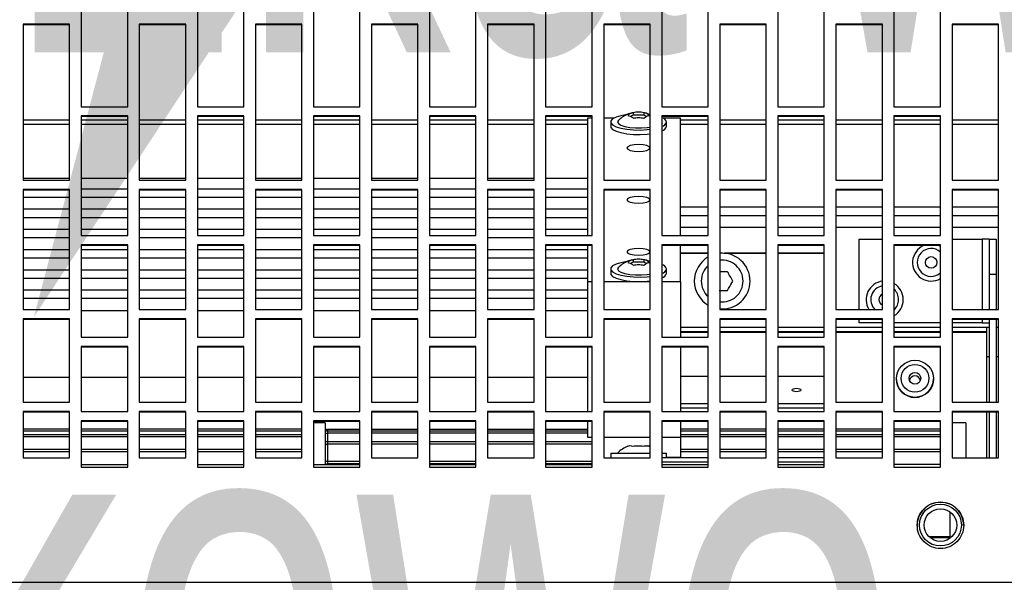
# Model space of a CAD drawing. Header units: millimetres. Extents: x -37728 to 44100, y 631619 to 691915.
# Tile 234 of 256: x 23011 to 23223, y 656957 to 657078. Entities that reach past the tile are written whole.
import ezdxf
from ezdxf import colors
from ezdxf.entities.mleader import LeaderData, LeaderLine
from ezdxf.math import Vec2, Vec3

# ---------------------------------------------------------------- set-up
doc = ezdxf.new("R2010")
doc.units = ezdxf.units.MM
for name, color, linetype in [('_XREF', 7, 'Continuous'), ('Sonniger opisy', 255, 'Continuous'), ('Średnice', 7, 'Continuous')]:
    doc.layers.add(name, color=color, linetype=linetype)
doc.layers.add('I-FURN-IDEN', color=252, linetype='Continuous', lineweight=5)
doc.styles.add('Arial Narrow_1', font='ARIALN.TTF', dxfattribs={"width": 0.8, "height": 10})
doc.styles.add('TABELKA', font='tahoma.ttf', dxfattribs={"width": 0.8})

# ---------------------------------------------------------------- blocks, each defined once
blk = doc.blocks.new('G200E poziom')
at = {"color": 7, "linetype": 'Continuous'}
for p, q in [((24033.737, 12703.151), (23833.537, 12703.151)), ((23933.437, 12701.634), (23933.437, 12702.208)), ((23933.437, 12702.192), (23933.858, 12702.192)), ((23933.867, 12702.185), (23933.437, 12702.185)), ((23934.637, 12700.676), (23933.637, 12700.676)), ((23933.637, 12700.676), (23933.637, 12699.676)), ((23933.637, 12700.621), (23934.637, 12700.621)), ((23934.637, 12699.676), (23934.637, 12700.676)), ((23937.137, 12700.676), (23936.137, 12700.676)), ((23936.137, 12700.676), (23936.137, 12699.676)), ((23937.137, 12700.621), (23936.137, 12700.621)), ((23936.137, 12700.571), (23937.137, 12700.571)), ((23937.137, 12699.676), (23937.137, 12700.676)), ((23939.637, 12700.676), (23938.637, 12700.676)), ((23938.637, 12700.676), (23938.637, 12699.676)), ((23939.637, 12700.621), (23938.637, 12700.621)), ((23938.637, 12700.571), (23939.637, 12700.571)), ((23939.637, 12699.676), (23939.637, 12700.676)), ((23942.137, 12700.676), (23941.137, 12700.676)), ((23941.137, 12700.676), (23941.137, 12699.676)), ((23942.137, 12700.621), (23941.137, 12700.621)), ((23941.137, 12700.553), (23942.137, 12700.553)), ((23942.137, 12699.676), (23942.137, 12700.676)), ((23944.637, 12700.676), (23943.637, 12700.676)), ((23943.637, 12700.676), (23943.637, 12699.676)), ((23944.637, 12700.621), (23943.637, 12700.621)), ((23943.637, 12700.553), (23944.637, 12700.553)), ((23944.637, 12699.676), (23944.637, 12700.676)), ((23947.137, 12700.676), (23946.137, 12700.676)), ((23946.137, 12700.676), (23946.137, 12699.676)), ((23947.137, 12700.621), (23946.137, 12700.621)), ((23946.137, 12700.553), (23946.837, 12700.553)), ((23946.837, 12700.553), (23946.837, 12700.603)), ((23946.887, 12699.721), (23946.887, 12700.621)), ((23947.137, 12699.676), (23947.137, 12700.676)), ((23949.637, 12700.676), (23948.637, 12700.676)), ((23948.637, 12700.676), (23948.637, 12699.676)), ((23949.637, 12700.621), (23948.637, 12700.621)), ((23949.637, 12699.676), (23949.637, 12700.676)), ((23952.137, 12700.676), (23951.137, 12700.676)), ((23951.137, 12700.676), (23951.137, 12699.676)), ((23952.137, 12700.621), (23951.137, 12700.621)), ((23952.137, 12699.676), (23952.137, 12700.676)), ((23932.387, 12700.476), (23932.387, 12699.476)), ((23933.387, 12700.476), (23932.387, 12700.476)), ((23932.437, 12699.49), (23932.437, 12700.476)), ((23932.587, 12699.49), (23932.587, 12700.476)), ((23932.637, 12700.476), (23932.637, 12699.49)), ((23933.087, 12699.721), (23933.087, 12700.476)), ((23933.387, 12699.476), (23933.387, 12700.476)), ((23933.637, 12700.295), (23934.637, 12700.295)), ((23934.887, 12700.476), (23934.887, 12699.476)), ((23935.887, 12700.476), (23934.887, 12700.476)), ((23934.887, 12700.295), (23935.887, 12700.295)), ((23935.887, 12699.476), (23935.887, 12700.476)), ((23936.137, 12700.471), (23937.137, 12700.471)), ((23936.137, 12700.295), (23937.137, 12700.295)), ((23937.387, 12700.476), (23937.387, 12699.476)), ((23938.387, 12700.476), (23937.387, 12700.476)), ((23937.387, 12700.295), (23938.387, 12700.295)), ((23938.387, 12699.476), (23938.387, 12700.476)), ((23938.637, 12700.471), (23939.637, 12700.471)), ((23938.637, 12700.295), (23939.237, 12700.295)), ((23939.237, 12700.465), (23939.237, 12700.471)), ((23939.237, 12700.03), (23939.237, 12700.465)), ((23939.537, 12700.471), (23939.537, 12700.371)), ((23939.637, 12700.371), (23939.537, 12700.371)), ((23939.887, 12700.476), (23939.887, 12699.476)), ((23940.887, 12700.476), (23939.887, 12700.476)), ((23939.908, 12700.371), (23939.887, 12700.371)), ((23940.737, 12700.371), (23939.908, 12700.371)), ((23940.737, 12700.371), (23940.737, 12700.471)), ((23940.887, 12699.476), (23940.887, 12700.476)), ((23942.387, 12700.476), (23942.387, 12699.476)), ((23943.387, 12700.476), (23942.387, 12700.476)), ((23943.387, 12699.476), (23943.387, 12700.476)), ((23944.887, 12700.476), (23944.887, 12699.476)), ((23945.887, 12700.476), (23944.887, 12700.476)), ((23945.887, 12699.476), (23945.887, 12700.476)), ((23947.387, 12700.476), (23947.387, 12699.476)), ((23948.387, 12700.476), (23947.387, 12700.476)), ((23947.387, 12700.295), (23948.387, 12700.295)), ((23948.387, 12699.476), (23948.387, 12700.476)), ((23948.637, 12700.295), (23949.637, 12700.295)), ((23949.887, 12700.476), (23949.887, 12699.476)), ((23950.887, 12700.476), (23949.887, 12700.476)), ((23949.887, 12700.295), (23950.887, 12700.295)), ((23950.887, 12699.476), (23950.887, 12700.476)), ((23951.137, 12700.295), (23952.137, 12700.295)), ((23952.387, 12700.476), (23952.387, 12699.476)), ((23953.387, 12700.476), (23952.387, 12700.476)), ((23952.387, 12700.295), (23953.387, 12700.295)), ((23953.387, 12699.476), (23953.387, 12700.476)), ((23939.908, 12700.224), (23939.934, 12700.216)), ((23941.137, 12700.129), (23942.137, 12700.129)), ((23942.387, 12700.129), (23943.387, 12700.129)), ((23943.637, 12700.129), (23944.637, 12700.129)), ((23944.887, 12700.129), (23945.887, 12700.129)), ((23946.137, 12700.129), (23946.837, 12700.129)), ((23933.637, 12699.977), (23934.637, 12699.977)), ((23934.887, 12699.977), (23935.887, 12699.977)), ((23936.137, 12699.977), (23937.137, 12699.977)), ((23937.387, 12699.977), (23938.387, 12699.977)), ((23938.637, 12699.977), (23939.237, 12699.977)), ((23939.237, 12699.69), (23939.237, 12700.03)), ((23939.637, 12700.03), (23939.237, 12700.03)), ((23940.887, 12700.03), (23939.887, 12700.03)), ((23941.237, 12700.03), (23941.137, 12700.03)), ((23941.237, 12699.69), (23941.237, 12700.03)), ((23941.237, 12699.899), (23942.137, 12699.899)), ((23941.237, 12699.868), (23942.137, 12699.868)), ((23942.387, 12699.899), (23943.387, 12699.899)), ((23942.387, 12699.868), (23943.387, 12699.868)), ((23943.637, 12699.899), (23944.637, 12699.899)), ((23943.637, 12699.868), (23944.637, 12699.868)), ((23944.887, 12699.899), (23945.887, 12699.899)), ((23944.887, 12699.868), (23945.887, 12699.868)), ((23946.137, 12699.899), (23946.837, 12699.899)), ((23946.137, 12699.868), (23946.837, 12699.868)), ((23947.387, 12699.977), (23948.387, 12699.977)), ((23948.637, 12699.977), (23949.637, 12699.977)), ((23949.887, 12699.977), (23950.887, 12699.977)), ((23951.137, 12699.977), (23952.137, 12699.977)), ((23952.387, 12699.977), (23953.387, 12699.977)), ((23933.087, 12699.721), (23933.387, 12699.721)), ((23933.637, 12699.857), (23934.637, 12699.857)), ((23933.637, 12699.69), (23934.637, 12699.69)), ((23933.637, 12699.676), (23934.637, 12699.676)), ((23934.887, 12699.857), (23935.887, 12699.857)), ((23936.137, 12699.857), (23937.137, 12699.857)), ((23936.137, 12699.69), (23937.137, 12699.69)), ((23936.137, 12699.676), (23937.137, 12699.676)), ((23937.387, 12699.857), (23938.387, 12699.857)), ((23938.637, 12699.857), (23939.237, 12699.857)), ((23938.637, 12699.69), (23939.637, 12699.69)), ((23938.637, 12699.676), (23939.637, 12699.676)), ((23941.137, 12699.69), (23942.137, 12699.69)), ((23941.137, 12699.676), (23942.137, 12699.676)), ((23943.637, 12699.69), (23944.637, 12699.69)), ((23943.637, 12699.676), (23944.637, 12699.676)), ((23946.137, 12699.69), (23947.137, 12699.69)), ((23946.137, 12699.676), (23947.137, 12699.676)), ((23946.887, 12699.721), (23947.137, 12699.721)), ((23947.387, 12699.857), (23948.387, 12699.857)), ((23948.637, 12699.857), (23949.637, 12699.857)), ((23948.637, 12699.69), (23949.637, 12699.69)), ((23948.637, 12699.676), (23949.637, 12699.676)), ((23949.887, 12699.857), (23950.887, 12699.857)), ((23951.137, 12699.857), (23952.137, 12699.857)), ((23951.137, 12699.69), (23952.137, 12699.69)), ((23951.137, 12699.676), (23952.137, 12699.676)), ((23952.387, 12699.857), (23953.387, 12699.857)), ((23932.387, 12699.49), (23933.387, 12699.49)), ((23932.387, 12699.476), (23933.387, 12699.476)), ((23934.637, 12699.476), (23933.637, 12699.476)), ((23933.637, 12699.476), (23933.637, 12698.078)), ((23934.637, 12698.078), (23934.637, 12699.476)), ((23934.887, 12699.49), (23935.887, 12699.49)), ((23934.887, 12699.476), (23935.887, 12699.476)), ((23937.137, 12699.476), (23936.137, 12699.476)), ((23936.137, 12699.476), (23936.137, 12698.078)), ((23937.137, 12698.078), (23937.137, 12699.476)), ((23937.387, 12699.49), (23938.387, 12699.49)), ((23937.387, 12699.476), (23938.387, 12699.476)), ((23939.637, 12699.476), (23938.637, 12699.476)), ((23938.637, 12699.476), (23938.637, 12698.078)), ((23939.237, 12698.093), (23939.237, 12699.476)), ((23939.637, 12698.078), (23939.637, 12699.476)), ((23939.887, 12699.49), (23940.887, 12699.49)), ((23939.887, 12699.476), (23940.887, 12699.476)), ((23942.137, 12699.476), (23941.137, 12699.476)), ((23941.137, 12699.476), (23941.137, 12698.078)), ((23941.237, 12698.093), (23941.237, 12699.476)), ((23942.137, 12698.078), (23942.137, 12699.476)), ((23942.387, 12699.49), (23943.387, 12699.49)), ((23942.387, 12699.476), (23943.387, 12699.476)), ((23944.637, 12699.476), (23943.637, 12699.476)), ((23943.637, 12699.476), (23943.637, 12698.078)), ((23944.637, 12698.078), (23944.637, 12699.476)), ((23944.887, 12699.49), (23945.887, 12699.49)), ((23944.887, 12699.476), (23945.887, 12699.476)), ((23947.137, 12699.476), (23946.137, 12699.476)), ((23946.137, 12699.476), (23946.137, 12698.078)), ((23947.137, 12698.078), (23947.137, 12699.476)), ((23947.387, 12699.49), (23948.387, 12699.49)), ((23947.387, 12699.476), (23948.387, 12699.476)), ((23949.637, 12699.476), (23948.637, 12699.476)), ((23948.637, 12699.476), (23948.637, 12698.078)), ((23949.637, 12698.078), (23949.637, 12699.476)), ((23949.887, 12699.49), (23950.887, 12699.49)), ((23949.887, 12699.476), (23950.887, 12699.476)), ((23952.137, 12699.476), (23951.137, 12699.476)), ((23951.137, 12699.476), (23951.137, 12698.078)), ((23952.137, 12698.078), (23952.137, 12699.476)), ((23952.387, 12699.49), (23953.387, 12699.49)), ((23952.387, 12699.476), (23953.387, 12699.476)), ((23932.387, 12699.276), (23932.387, 12697.481)), ((23933.387, 12699.276), (23932.387, 12699.276)), ((23932.437, 12697.495), (23932.437, 12699.276)), ((23932.587, 12697.495), (23932.587, 12699.276)), ((23932.637, 12699.276), (23932.637, 12697.779)), ((23933.387, 12697.481), (23933.387, 12699.276)), ((23934.887, 12699.276), (23934.887, 12697.481)), ((23935.887, 12699.276), (23934.887, 12699.276)), ((23935.887, 12697.481), (23935.887, 12699.276)), ((23937.137, 12699.401), (23936.137, 12699.401)), ((23937.137, 12699.305), (23936.137, 12699.305)), ((23937.387, 12699.276), (23937.387, 12697.481)), ((23938.387, 12699.276), (23937.387, 12699.276)), ((23938.387, 12697.481), (23938.387, 12699.276)), ((23939.237, 12699.401), (23938.637, 12699.401)), ((23939.237, 12699.305), (23938.637, 12699.305)), ((23939.887, 12699.276), (23939.887, 12697.481)), ((23940.887, 12699.276), (23939.887, 12699.276)), ((23940.887, 12697.481), (23940.887, 12699.276)), ((23942.387, 12699.276), (23942.387, 12697.481)), ((23943.387, 12699.276), (23942.387, 12699.276)), ((23943.387, 12697.481), (23943.387, 12699.276)), ((23944.887, 12699.276), (23944.887, 12697.481)), ((23945.887, 12699.276), (23944.887, 12699.276)), ((23945.887, 12697.481), (23945.887, 12699.276)), ((23947.387, 12699.276), (23947.387, 12697.481)), ((23948.387, 12699.276), (23947.387, 12699.276)), ((23948.387, 12697.481), (23948.387, 12699.276)), ((23949.887, 12699.276), (23949.887, 12697.481)), ((23950.887, 12699.276), (23949.887, 12699.276)), ((23950.887, 12697.481), (23950.887, 12699.276)), ((23952.387, 12699.276), (23952.387, 12697.481)), ((23953.387, 12699.276), (23952.387, 12699.276)), ((23953.387, 12697.481), (23953.387, 12699.276)), ((23933.787, 12698.776), (23933.787, 12698.774)), ((23934.587, 12698.774), (23934.587, 12698.776)), ((23936.137, 12698.725), (23937.137, 12698.725)), ((23937.387, 12698.725), (23938.387, 12698.725)), ((23938.637, 12698.725), (23939.237, 12698.725)), ((23942.137, 12698.74), (23941.237, 12698.74)), ((23943.387, 12698.74), (23942.387, 12698.74)), ((23944.637, 12698.74), (23943.637, 12698.74)), ((23945.887, 12698.74), (23944.887, 12698.74)), ((23947.137, 12698.74), (23946.137, 12698.74)), ((23948.387, 12698.74), (23947.387, 12698.74)), ((23949.637, 12698.74), (23948.637, 12698.74)), ((23950.887, 12698.74), (23949.887, 12698.74)), ((23952.137, 12698.74), (23951.137, 12698.74)), ((23953.387, 12698.74), (23952.387, 12698.74)), ((23933.637, 12698.093), (23934.637, 12698.093)), ((23933.637, 12698.078), (23934.637, 12698.078)), ((23936.137, 12698.093), (23937.137, 12698.093)), ((23936.137, 12698.078), (23937.137, 12698.078)), ((23938.637, 12698.093), (23939.637, 12698.093)), ((23938.637, 12698.078), (23939.637, 12698.078)), ((23941.137, 12698.093), (23942.137, 12698.093)), ((23941.137, 12698.078), (23942.137, 12698.078)), ((23943.637, 12698.093), (23944.637, 12698.093)), ((23943.637, 12698.078), (23944.637, 12698.078)), ((23946.137, 12698.093), (23947.137, 12698.093)), ((23946.137, 12698.078), (23947.137, 12698.078)), ((23948.637, 12698.093), (23949.637, 12698.093)), ((23948.637, 12698.078), (23949.637, 12698.078)), ((23951.137, 12698.093), (23952.137, 12698.093)), ((23951.137, 12698.078), (23952.137, 12698.078)), ((23932.637, 12697.779), (23932.637, 12697.764)), ((23932.637, 12697.764), (23932.637, 12697.671)), ((23934.637, 12697.879), (23933.637, 12697.879)), ((23933.637, 12697.879), (23933.637, 12695.89)), ((23934.637, 12695.89), (23934.637, 12697.879)), ((23937.137, 12697.879), (23936.137, 12697.879)), ((23936.137, 12697.879), (23936.137, 12695.89)), ((23937.137, 12695.89), (23937.137, 12697.879)), ((23939.637, 12697.879), (23938.637, 12697.879)), ((23938.637, 12697.879), (23938.637, 12695.89)), ((23939.237, 12696.681), (23939.237, 12697.879)), ((23939.637, 12695.89), (23939.637, 12697.879)), ((23942.137, 12697.879), (23941.137, 12697.879)), ((23941.137, 12697.879), (23941.137, 12695.89)), ((23941.237, 12696.681), (23941.237, 12697.879)), ((23942.137, 12695.89), (23942.137, 12697.879)), ((23944.637, 12697.879), (23943.637, 12697.879)), ((23943.637, 12697.879), (23943.637, 12695.89)), ((23944.637, 12695.89), (23944.637, 12697.879)), ((23947.137, 12697.879), (23946.137, 12697.879)), ((23946.137, 12697.879), (23946.137, 12695.89)), ((23947.137, 12695.89), (23947.137, 12697.879)), ((23949.637, 12697.879), (23948.637, 12697.879)), ((23948.637, 12697.879), (23948.637, 12695.89)), ((23949.637, 12695.89), (23949.637, 12697.879)), ((23952.137, 12697.879), (23951.137, 12697.879)), ((23951.137, 12697.879), (23951.137, 12695.89)), ((23952.137, 12695.89), (23952.137, 12697.879)), ((23932.387, 12697.671), (23932.437, 12697.671)), ((23932.587, 12697.671), (23933.387, 12697.671)), ((23932.737, 12697.571), (23932.587, 12697.571)), ((23932.737, 12697.571), (23933.387, 12697.571)), ((23933.637, 12697.671), (23934.637, 12697.671)), ((23933.637, 12697.571), (23934.637, 12697.571)), ((23934.887, 12697.671), (23935.887, 12697.671)), ((23934.887, 12697.571), (23935.387, 12697.571)), ((23935.387, 12697.571), (23935.387, 12697.495)), ((23936.137, 12697.671), (23937.137, 12697.671)), ((23937.387, 12697.671), (23938.387, 12697.671)), ((23938.637, 12697.671), (23939.237, 12697.671)), ((23932.387, 12697.495), (23933.387, 12697.495)), ((23932.387, 12697.481), (23933.387, 12697.481)), ((23934.887, 12697.495), (23935.887, 12697.495)), ((23934.887, 12697.481), (23935.887, 12697.481)), ((23937.387, 12697.495), (23938.387, 12697.495)), ((23937.387, 12697.481), (23938.387, 12697.481)), ((23939.887, 12697.495), (23940.887, 12697.495)), ((23939.887, 12697.481), (23940.887, 12697.481)), ((23942.387, 12697.495), (23943.387, 12697.495)), ((23942.387, 12697.481), (23943.387, 12697.481)), ((23944.887, 12697.495), (23945.887, 12697.495)), ((23944.887, 12697.481), (23945.887, 12697.481)), ((23947.387, 12697.495), (23948.387, 12697.495)), ((23947.387, 12697.481), (23948.387, 12697.481)), ((23949.887, 12697.495), (23950.887, 12697.495)), ((23949.887, 12697.481), (23950.887, 12697.481)), ((23952.387, 12697.495), (23953.387, 12697.495)), ((23952.387, 12697.481), (23953.387, 12697.481)), ((23932.387, 12697.282), (23932.387, 12694.7)), ((23933.387, 12697.282), (23932.387, 12697.282)), ((23932.437, 12696.522), (23932.437, 12697.282)), ((23932.587, 12696.522), (23932.587, 12697.282)), ((23933.387, 12694.7), (23933.387, 12697.282)), ((23934.887, 12697.282), (23934.887, 12694.7)), ((23935.887, 12697.282), (23934.887, 12697.282)), ((23935.387, 12697.282), (23935.387, 12695.771)), ((23935.887, 12694.7), (23935.887, 12697.282)), ((23937.387, 12697.282), (23937.387, 12694.7)), ((23938.387, 12697.282), (23937.387, 12697.282)), ((23938.387, 12694.7), (23938.387, 12697.282)), ((23939.887, 12697.282), (23939.887, 12694.7)), ((23940.887, 12697.282), (23939.887, 12697.282)), ((23940.887, 12694.7), (23940.887, 12697.282)), ((23942.137, 12697.304), (23941.237, 12697.304)), ((23942.387, 12697.282), (23942.387, 12694.7)), ((23943.387, 12697.282), (23942.387, 12697.282)), ((23943.387, 12694.7), (23943.387, 12697.282)), ((23944.637, 12697.304), (23943.637, 12697.304)), ((23944.887, 12697.282), (23944.887, 12694.7)), ((23945.887, 12697.282), (23944.887, 12697.282)), ((23945.887, 12694.7), (23945.887, 12697.282)), ((23947.137, 12697.304), (23946.137, 12697.304)), ((23947.387, 12697.282), (23947.387, 12694.7)), ((23948.387, 12697.282), (23947.387, 12697.282)), ((23948.387, 12694.7), (23948.387, 12697.282)), ((23949.637, 12697.304), (23948.637, 12697.304)), ((23949.887, 12697.282), (23949.887, 12694.7)), ((23950.887, 12697.282), (23949.887, 12697.282)), ((23950.887, 12694.7), (23950.887, 12697.282)), ((23952.137, 12697.304), (23951.137, 12697.304)), ((23952.387, 12697.282), (23952.387, 12694.7)), ((23953.387, 12697.282), (23952.387, 12697.282)), ((23953.387, 12694.7), (23953.387, 12697.282)), ((23942.137, 12697.043), (23941.237, 12697.043)), ((23943.387, 12697.043), (23942.387, 12697.043)), ((23944.637, 12697.043), (23943.637, 12697.043)), ((23945.887, 12697.043), (23944.887, 12697.043)), ((23947.137, 12697.043), (23946.137, 12697.043)), ((23948.387, 12697.043), (23947.387, 12697.043)), ((23949.637, 12697.043), (23948.637, 12697.043)), ((23950.887, 12697.043), (23949.887, 12697.043)), ((23952.137, 12697.043), (23951.137, 12697.043)), ((23953.387, 12697.043), (23952.387, 12697.043)), ((23939.637, 12696.681), (23939.237, 12696.681)), ((23939.237, 12696.681), (23939.237, 12695.905)), ((23940.887, 12696.681), (23939.887, 12696.681)), ((23941.237, 12696.681), (23941.137, 12696.681)), ((23941.237, 12696.869), (23942.137, 12696.869)), ((23941.237, 12695.905), (23941.237, 12696.681)), ((23942.387, 12696.869), (23943.387, 12696.869)), ((23943.637, 12696.869), (23944.637, 12696.869)), ((23944.887, 12696.869), (23945.887, 12696.869)), ((23946.137, 12696.869), (23947.137, 12696.869)), ((23947.387, 12696.869), (23948.387, 12696.869)), ((23948.637, 12696.869), (23949.637, 12696.869)), ((23949.887, 12696.869), (23950.887, 12696.869)), ((23951.137, 12696.869), (23952.137, 12696.869)), ((23952.387, 12696.869), (23953.387, 12696.869)), ((23932.587, 12696.522), (23932.437, 12696.522)), ((23932.437, 12695.771), (23932.437, 12696.522)), ((23932.587, 12695.771), (23932.587, 12696.522)), ((23939.537, 12696.507), (23939.537, 12696.411)), ((23940.737, 12696.411), (23940.737, 12696.507)), ((23942.137, 12696.608), (23941.237, 12696.608)), ((23943.387, 12696.608), (23942.387, 12696.608)), ((23944.637, 12696.608), (23943.637, 12696.608)), ((23945.887, 12696.608), (23944.887, 12696.608)), ((23947.137, 12696.608), (23946.137, 12696.608)), ((23948.387, 12696.608), (23947.387, 12696.608)), ((23949.637, 12696.608), (23948.637, 12696.608)), ((23950.887, 12696.608), (23949.887, 12696.608)), ((23952.137, 12696.608), (23951.137, 12696.608)), ((23953.387, 12696.608), (23952.387, 12696.608)), ((23939.965, 12696.295), (23940.021, 12696.267)), ((23940.021, 12696.267), (23940.252, 12696.267)), ((23940.021, 12696.212), (23940.021, 12696.267)), ((23940.252, 12696.267), (23940.308, 12696.295)), ((23940.252, 12696.212), (23940.252, 12696.267)), ((23941.237, 12696.434), (23942.137, 12696.434)), ((23942.387, 12696.434), (23943.387, 12696.434)), ((23943.637, 12696.434), (23944.637, 12696.434)), ((23944.887, 12696.434), (23945.887, 12696.434)), ((23946.137, 12696.434), (23947.137, 12696.434)), ((23947.387, 12696.434), (23948.387, 12696.434)), ((23948.637, 12696.434), (23949.637, 12696.434)), ((23949.887, 12696.434), (23950.887, 12696.434)), ((23951.137, 12696.434), (23952.137, 12696.434)), ((23952.387, 12696.434), (23953.387, 12696.434)), ((23937.137, 12696.073), (23936.137, 12696.073)), ((23937.137, 12696.072), (23936.137, 12696.072)), ((23938.294, 12696.073), (23937.387, 12696.073)), ((23938.301, 12696.072), (23937.387, 12696.072)), ((23938.387, 12696.072), (23938.373, 12696.072)), ((23938.387, 12696.073), (23938.38, 12696.073)), ((23939.237, 12696.073), (23938.637, 12696.073)), ((23939.237, 12696.072), (23938.637, 12696.072)), ((23942.137, 12696.173), (23941.237, 12696.173)), ((23943.387, 12696.173), (23942.387, 12696.173)), ((23944.637, 12696.173), (23943.637, 12696.173)), ((23945.887, 12696.173), (23944.887, 12696.173)), ((23947.137, 12696.173), (23946.137, 12696.173)), ((23948.387, 12696.173), (23947.387, 12696.173)), ((23949.637, 12696.173), (23948.637, 12696.173)), ((23950.887, 12696.173), (23949.887, 12696.173)), ((23952.137, 12696.173), (23951.137, 12696.173)), ((23953.387, 12696.173), (23952.387, 12696.173)), ((23933.637, 12695.925), (23933.677, 12695.905)), ((23933.637, 12695.905), (23934.637, 12695.905)), ((23933.637, 12695.89), (23934.637, 12695.89)), ((23936.137, 12695.905), (23937.137, 12695.905)), ((23936.137, 12695.89), (23937.137, 12695.89)), ((23938.637, 12695.905), (23939.637, 12695.905)), ((23938.637, 12695.89), (23939.637, 12695.89)), ((23941.137, 12695.905), (23942.137, 12695.905)), ((23941.137, 12695.89), (23942.137, 12695.89)), ((23941.237, 12695.999), (23942.137, 12695.999)), ((23942.387, 12695.999), (23943.387, 12695.999)), ((23943.637, 12695.999), (23944.637, 12695.999)), ((23943.637, 12695.905), (23944.637, 12695.905)), ((23943.637, 12695.89), (23944.637, 12695.89)), ((23944.887, 12695.999), (23945.887, 12695.999)), ((23946.137, 12695.999), (23947.137, 12695.999)), ((23946.137, 12695.905), (23947.137, 12695.905)), ((23946.137, 12695.89), (23947.137, 12695.89)), ((23947.387, 12695.999), (23948.387, 12695.999)), ((23948.637, 12695.999), (23949.637, 12695.999)), ((23948.637, 12695.905), (23949.637, 12695.905)), ((23948.637, 12695.89), (23949.637, 12695.89)), ((23949.887, 12695.999), (23950.887, 12695.999)), ((23951.137, 12695.999), (23952.137, 12695.999)), ((23951.137, 12695.905), (23952.137, 12695.905)), ((23951.137, 12695.89), (23952.137, 12695.89)), ((23952.387, 12695.999), (23953.387, 12695.999)), ((23932.587, 12695.771), (23932.437, 12695.771)), ((23932.587, 12695.771), (23932.737, 12695.771)), ((23933.387, 12695.771), (23932.737, 12695.771)), ((23934.637, 12695.692), (23933.637, 12695.692)), ((23933.637, 12695.692), (23933.637, 12693.118)), ((23934.637, 12693.118), (23934.637, 12695.692)), ((23935.387, 12695.771), (23934.887, 12695.771)), ((23937.137, 12695.692), (23936.137, 12695.692)), ((23936.137, 12695.692), (23936.137, 12693.118)), ((23937.137, 12693.118), (23937.137, 12695.692)), ((23939.637, 12695.692), (23938.637, 12695.692)), ((23938.637, 12695.692), (23938.637, 12693.118)), ((23939.237, 12695.692), (23939.237, 12693.17)), ((23939.637, 12693.118), (23939.637, 12695.692)), ((23942.137, 12695.692), (23941.137, 12695.692)), ((23941.137, 12695.692), (23941.137, 12693.118)), ((23941.237, 12693.17), (23941.237, 12695.692)), ((23942.137, 12693.118), (23942.137, 12695.692)), ((23943.387, 12695.737), (23942.387, 12695.737)), ((23944.637, 12695.692), (23943.637, 12695.692)), ((23943.637, 12695.692), (23943.637, 12693.118)), ((23944.637, 12693.118), (23944.637, 12695.692)), ((23945.887, 12695.737), (23944.887, 12695.737)), ((23947.137, 12695.692), (23946.137, 12695.692)), ((23946.137, 12695.692), (23946.137, 12693.118)), ((23947.137, 12693.118), (23947.137, 12695.692)), ((23948.387, 12695.737), (23947.387, 12695.737)), ((23949.637, 12695.692), (23948.637, 12695.692)), ((23948.637, 12695.692), (23948.637, 12693.118)), ((23949.637, 12693.118), (23949.637, 12695.692)), ((23950.887, 12695.737), (23949.887, 12695.737)), ((23952.137, 12695.692), (23951.137, 12695.692)), ((23951.137, 12695.692), (23951.137, 12693.118)), ((23952.137, 12693.118), (23952.137, 12695.692)), ((23953.387, 12695.737), (23952.387, 12695.737)), ((23941.237, 12695.563), (23942.137, 12695.563)), ((23942.387, 12695.563), (23943.387, 12695.563)), ((23943.637, 12695.563), (23944.637, 12695.563)), ((23944.887, 12695.563), (23945.887, 12695.563)), ((23946.137, 12695.563), (23947.137, 12695.563)), ((23947.387, 12695.563), (23948.387, 12695.563)), ((23948.637, 12695.563), (23949.637, 12695.563)), ((23949.887, 12695.563), (23950.887, 12695.563)), ((23951.137, 12695.563), (23952.137, 12695.563)), ((23952.387, 12695.563), (23953.387, 12695.563)), ((23932.387, 12695.271), (23933.387, 12695.271)), ((23933.637, 12695.271), (23934.637, 12695.271)), ((23934.887, 12695.271), (23935.887, 12695.271)), ((23936.137, 12695.271), (23937.137, 12695.271)), ((23937.387, 12695.271), (23938.387, 12695.271)), ((23938.637, 12695.271), (23939.237, 12695.271)), ((23942.137, 12695.302), (23941.237, 12695.302)), ((23943.387, 12695.302), (23942.387, 12695.302)), ((23944.637, 12695.302), (23943.637, 12695.302)), ((23945.887, 12695.302), (23944.887, 12695.302)), ((23947.137, 12695.302), (23946.137, 12695.302)), ((23948.387, 12695.302), (23947.387, 12695.302)), ((23949.637, 12695.302), (23948.637, 12695.302)), ((23950.887, 12695.302), (23949.887, 12695.302)), ((23952.137, 12695.302), (23951.137, 12695.302)), ((23953.387, 12695.302), (23952.387, 12695.302)), ((23941.237, 12695.128), (23942.137, 12695.128)), ((23942.387, 12695.128), (23943.387, 12695.128)), ((23943.637, 12695.128), (23944.637, 12695.128)), ((23944.887, 12695.128), (23945.887, 12695.128)), ((23946.137, 12695.128), (23947.137, 12695.128)), ((23947.387, 12695.128), (23948.387, 12695.128)), ((23948.637, 12695.128), (23949.637, 12695.128)), ((23949.887, 12695.128), (23950.887, 12695.128)), ((23951.137, 12695.128), (23952.137, 12695.128)), ((23952.387, 12695.128), (23953.387, 12695.128)), ((23942.137, 12694.867), (23941.237, 12694.867)), ((23943.387, 12694.867), (23942.387, 12694.867)), ((23944.637, 12694.867), (23943.637, 12694.867)), ((23945.887, 12694.867), (23944.887, 12694.867)), ((23947.137, 12694.867), (23946.137, 12694.867)), ((23948.387, 12694.867), (23947.387, 12694.867)), ((23949.637, 12694.867), (23948.637, 12694.867)), ((23950.887, 12694.867), (23949.887, 12694.867)), ((23952.137, 12694.867), (23951.137, 12694.867)), ((23953.387, 12694.867), (23952.387, 12694.867)), ((23932.387, 12694.715), (23933.387, 12694.715)), ((23932.387, 12694.7), (23933.387, 12694.7)), ((23934.887, 12694.715), (23935.887, 12694.715)), ((23934.887, 12694.7), (23935.887, 12694.7)), ((23937.387, 12694.715), (23938.387, 12694.715)), ((23937.387, 12694.7), (23938.387, 12694.7)), ((23939.887, 12694.715), (23940.887, 12694.715)), ((23939.887, 12694.7), (23940.887, 12694.7)), ((23941.237, 12694.693), (23942.137, 12694.693)), ((23942.387, 12694.715), (23943.387, 12694.715)), ((23942.387, 12694.7), (23943.387, 12694.7)), ((23943.637, 12694.693), (23944.637, 12694.693)), ((23944.887, 12694.715), (23945.887, 12694.715)), ((23944.887, 12694.7), (23945.887, 12694.7)), ((23946.137, 12694.693), (23947.137, 12694.693)), ((23947.387, 12694.715), (23948.387, 12694.715)), ((23947.387, 12694.7), (23948.387, 12694.7)), ((23948.637, 12694.693), (23949.637, 12694.693)), ((23949.887, 12694.715), (23950.887, 12694.715)), ((23949.887, 12694.7), (23950.887, 12694.7)), ((23951.137, 12694.693), (23952.137, 12694.693)), ((23952.387, 12694.715), (23953.387, 12694.715)), ((23952.387, 12694.7), (23953.387, 12694.7)), ((23932.387, 12694.502), (23932.387, 12691.147)), ((23933.387, 12694.502), (23932.387, 12694.502)), ((23933.387, 12691.147), (23933.387, 12694.502)), ((23934.887, 12694.502), (23934.887, 12691.147)), ((23935.887, 12694.502), (23934.887, 12694.502)), ((23935.887, 12691.147), (23935.887, 12694.502)), ((23937.387, 12694.502), (23937.387, 12691.147)), ((23938.387, 12694.502), (23937.387, 12694.502)), ((23938.387, 12691.147), (23938.387, 12694.502)), ((23939.887, 12694.502), (23939.887, 12691.147)), ((23940.887, 12694.502), (23939.887, 12694.502)), ((23940.887, 12691.147), (23940.887, 12694.502)), ((23942.137, 12694.461), (23941.237, 12694.461)), ((23942.387, 12694.502), (23942.387, 12691.147)), ((23943.387, 12694.502), (23942.387, 12694.502)), ((23943.387, 12694.461), (23942.387, 12694.461)), ((23943.387, 12691.147), (23943.387, 12694.502)), ((23944.637, 12694.461), (23943.637, 12694.461)), ((23944.887, 12694.502), (23944.887, 12691.147)), ((23945.887, 12694.502), (23944.887, 12694.502)), ((23945.887, 12694.461), (23944.887, 12694.461)), ((23945.887, 12691.147), (23945.887, 12694.502)), ((23947.137, 12694.461), (23946.137, 12694.461)), ((23947.387, 12694.502), (23947.387, 12691.147)), ((23948.387, 12694.502), (23947.387, 12694.502)), ((23948.387, 12694.461), (23947.387, 12694.461)), ((23948.387, 12691.147), (23948.387, 12694.502)), ((23949.637, 12694.461), (23948.637, 12694.461)), ((23949.887, 12694.502), (23949.887, 12691.147)), ((23950.887, 12694.502), (23949.887, 12694.502)), ((23950.887, 12694.461), (23949.887, 12694.461)), ((23950.887, 12691.147), (23950.887, 12694.502)), ((23952.137, 12694.461), (23951.137, 12694.461)), ((23952.387, 12694.502), (23952.387, 12691.147)), ((23953.387, 12694.502), (23952.387, 12694.502)), ((23953.387, 12694.461), (23952.387, 12694.461)), ((23953.387, 12691.147), (23953.387, 12694.502)), ((23939.537, 12693.344), (23939.537, 12693.248)), ((23940.737, 12693.248), (23940.737, 12693.344)), ((23933.637, 12693.132), (23934.637, 12693.132)), ((23933.637, 12693.118), (23934.637, 12693.118)), ((23936.137, 12693.132), (23937.137, 12693.132)), ((23936.137, 12693.118), (23937.137, 12693.118)), ((23938.637, 12693.132), (23939.637, 12693.132)), ((23938.637, 12693.118), (23939.637, 12693.118)), ((23939.237, 12693.17), (23939.601, 12693.17)), ((23939.965, 12693.132), (23940.021, 12693.104)), ((23940.021, 12693.104), (23940.252, 12693.104)), ((23940.021, 12693.049), (23940.021, 12693.104)), ((23940.252, 12693.104), (23940.308, 12693.132)), ((23940.252, 12693.049), (23940.252, 12693.104)), ((23940.673, 12693.17), (23940.887, 12693.17)), ((23941.137, 12693.17), (23941.237, 12693.17)), ((23941.137, 12693.132), (23942.137, 12693.132)), ((23941.137, 12693.118), (23942.137, 12693.118)), ((23943.637, 12693.132), (23944.637, 12693.132)), ((23943.637, 12693.118), (23944.637, 12693.118)), ((23946.137, 12693.132), (23947.137, 12693.132)), ((23946.137, 12693.118), (23947.137, 12693.118)), ((23948.637, 12693.132), (23949.637, 12693.132)), ((23948.637, 12693.118), (23949.637, 12693.118)), ((23951.137, 12693.132), (23952.137, 12693.132)), ((23951.137, 12693.118), (23952.137, 12693.118)), ((23933.637, 12692.921), (23933.637, 12687.228)), ((23934.637, 12692.921), (23933.637, 12692.921)), ((23934.637, 12687.228), (23934.637, 12692.921)), ((23936.137, 12692.921), (23936.137, 12687.228)), ((23937.137, 12692.921), (23936.137, 12692.921)), ((23937.137, 12687.228), (23937.137, 12692.921)), ((23938.637, 12692.921), (23938.637, 12687.228)), ((23939.637, 12692.921), (23938.637, 12692.921)), ((23939.637, 12687.228), (23939.637, 12692.921)), ((23941.137, 12692.921), (23941.137, 12687.228)), ((23942.137, 12692.921), (23941.137, 12692.921)), ((23942.137, 12687.228), (23942.137, 12692.921)), ((23943.637, 12692.921), (23943.637, 12687.228)), ((23944.637, 12692.921), (23943.637, 12692.921)), ((23944.637, 12687.228), (23944.637, 12692.921)), ((23946.137, 12692.921), (23946.137, 12687.228)), ((23947.137, 12692.921), (23946.137, 12692.921)), ((23947.137, 12687.228), (23947.137, 12692.921)), ((23948.637, 12692.921), (23948.637, 12687.228)), ((23949.637, 12692.921), (23948.637, 12692.921)), ((23949.637, 12687.228), (23949.637, 12692.921)), ((23951.137, 12692.921), (23951.137, 12687.228)), ((23952.137, 12692.921), (23951.137, 12692.921)), ((23952.137, 12687.228), (23952.137, 12692.921)), ((23932.387, 12691.161), (23933.387, 12691.161)), ((23932.387, 12691.147), (23933.387, 12691.147)), ((23934.887, 12691.161), (23935.887, 12691.161)), ((23934.887, 12691.147), (23935.887, 12691.147)), ((23937.387, 12691.161), (23938.387, 12691.161)), ((23937.387, 12691.147), (23938.387, 12691.147)), ((23939.887, 12691.161), (23940.887, 12691.161)), ((23939.887, 12691.147), (23940.887, 12691.147)), ((23942.387, 12691.161), (23943.387, 12691.161)), ((23942.387, 12691.147), (23943.387, 12691.147)), ((23944.887, 12691.161), (23945.887, 12691.161)), ((23944.887, 12691.147), (23945.887, 12691.147)), ((23947.387, 12691.161), (23948.387, 12691.161)), ((23947.387, 12691.147), (23948.387, 12691.147)), ((23949.887, 12691.161), (23950.887, 12691.161)), ((23949.887, 12691.147), (23950.887, 12691.147)), ((23952.387, 12691.161), (23953.387, 12691.161)), ((23952.387, 12691.147), (23953.387, 12691.147))]:
    blk.add_line(p, q, dxfattribs=at)
at = {"color": 8, "linetype": 'Continuous'}
for p, q in [((23933.437, 12702.175), (23933.878, 12702.175)), ((23941.137, 12700.603), (23942.137, 12700.603)), ((23943.637, 12700.603), (23944.637, 12700.603)), ((23946.137, 12700.603), (23946.837, 12700.603)), ((23946.837, 12700.603), (23946.837, 12700.621)), ((23946.837, 12700.178), (23946.837, 12700.553)), ((23933.637, 12700.345), (23934.637, 12700.345)), ((23934.887, 12700.345), (23935.887, 12700.345)), ((23936.137, 12700.345), (23937.137, 12700.345)), ((23937.387, 12700.345), (23938.387, 12700.345)), ((23938.637, 12700.345), (23939.237, 12700.345)), ((23939.237, 12700.465), (23939.537, 12700.465)), ((23947.387, 12700.345), (23948.387, 12700.345)), ((23948.637, 12700.345), (23949.637, 12700.345)), ((23949.887, 12700.345), (23950.887, 12700.345)), ((23951.137, 12700.345), (23952.137, 12700.345)), ((23952.387, 12700.345), (23953.387, 12700.345)), ((23941.137, 12700.178), (23942.137, 12700.178)), ((23942.387, 12700.178), (23943.387, 12700.178)), ((23943.637, 12700.178), (23944.637, 12700.178)), ((23944.887, 12700.178), (23945.887, 12700.178)), ((23946.137, 12700.178), (23946.837, 12700.178)), ((23946.837, 12700.129), (23946.837, 12700.178)), ((23946.837, 12699.946), (23946.837, 12700.129)), ((23933.637, 12700.025), (23934.637, 12700.025)), ((23933.637, 12699.903), (23934.637, 12699.903)), ((23934.887, 12700.025), (23935.887, 12700.025)), ((23934.887, 12699.903), (23935.887, 12699.903)), ((23936.137, 12700.025), (23937.137, 12700.025)), ((23936.137, 12699.903), (23937.137, 12699.903)), ((23937.387, 12700.025), (23938.387, 12700.025)), ((23937.387, 12699.903), (23938.387, 12699.903)), ((23938.637, 12700.025), (23939.237, 12700.025)), ((23938.637, 12699.903), (23939.237, 12699.903)), ((23941.237, 12699.946), (23942.137, 12699.946)), ((23942.387, 12699.946), (23943.387, 12699.946)), ((23943.637, 12699.946), (23944.637, 12699.946)), ((23944.887, 12699.946), (23945.887, 12699.946)), ((23946.137, 12699.946), (23946.837, 12699.946)), ((23946.837, 12699.899), (23946.837, 12699.946)), ((23946.837, 12699.868), (23946.837, 12699.899)), ((23947.387, 12700.025), (23948.387, 12700.025)), ((23947.387, 12699.903), (23948.387, 12699.903)), ((23948.637, 12700.025), (23949.637, 12700.025)), ((23948.637, 12699.903), (23949.637, 12699.903)), ((23949.887, 12700.025), (23950.887, 12700.025)), ((23949.887, 12699.903), (23950.887, 12699.903)), ((23951.137, 12700.025), (23952.137, 12700.025)), ((23951.137, 12699.903), (23952.137, 12699.903)), ((23952.387, 12700.025), (23953.387, 12700.025)), ((23952.387, 12699.903), (23953.387, 12699.903)), ((23932.637, 12697.779), (23933.387, 12697.779)), ((23932.637, 12697.764), (23933.387, 12697.764)), ((23933.637, 12697.779), (23934.637, 12697.779)), ((23933.637, 12697.764), (23934.637, 12697.764)), ((23934.887, 12697.779), (23935.887, 12697.779)), ((23934.887, 12697.764), (23935.887, 12697.764)), ((23936.137, 12697.779), (23937.137, 12697.779)), ((23936.137, 12697.764), (23937.137, 12697.764)), ((23937.387, 12697.779), (23938.387, 12697.779)), ((23937.387, 12697.764), (23938.387, 12697.764)), ((23938.637, 12697.779), (23939.237, 12697.779)), ((23938.637, 12697.764), (23939.237, 12697.764)), ((23932.737, 12697.495), (23932.737, 12697.571)), ((23932.737, 12695.771), (23932.737, 12697.282)), ((23936.137, 12696.073), (23937.137, 12696.073)), ((23937.387, 12696.073), (23938.285, 12696.073)), ((23938.637, 12696.073), (23939.237, 12696.073)), ((23932.387, 12695.521), (23933.387, 12695.521)), ((23933.637, 12695.521), (23934.637, 12695.521)), ((23934.887, 12695.521), (23935.887, 12695.521)), ((23936.137, 12695.521), (23937.137, 12695.521)), ((23937.387, 12695.521), (23938.387, 12695.521)), ((23938.637, 12695.521), (23939.237, 12695.521)), ((23932.387, 12695.08), (23933.387, 12695.08)), ((23933.637, 12695.08), (23934.637, 12695.08)), ((23934.887, 12695.08), (23935.887, 12695.08)), ((23936.137, 12695.08), (23937.137, 12695.08)), ((23937.387, 12695.08), (23938.387, 12695.08)), ((23938.637, 12695.08), (23939.237, 12695.08)), ((23932.387, 12693.306), (23933.387, 12693.306)), ((23933.637, 12693.306), (23934.637, 12693.306)), ((23934.887, 12693.306), (23935.887, 12693.306)), ((23936.137, 12693.306), (23937.137, 12693.306)), ((23937.387, 12693.306), (23938.387, 12693.306)), ((23938.637, 12693.306), (23939.237, 12693.306)), ((23941.237, 12693.306), (23942.137, 12693.306)), ((23942.387, 12693.306), (23943.387, 12693.306)), ((23943.637, 12693.306), (23944.637, 12693.306)), ((23944.887, 12693.306), (23945.887, 12693.306)), ((23946.137, 12693.306), (23947.137, 12693.306)), ((23947.387, 12693.306), (23948.387, 12693.306)), ((23948.637, 12693.306), (23949.637, 12693.306)), ((23949.887, 12693.306), (23950.887, 12693.306)), ((23951.137, 12693.306), (23952.137, 12693.306)), ((23952.387, 12693.306), (23953.387, 12693.306)), ((23932.387, 12693.212), (23933.387, 12693.212)), ((23933.637, 12693.212), (23934.637, 12693.212)), ((23934.887, 12693.212), (23935.887, 12693.212)), ((23936.137, 12693.212), (23937.137, 12693.212)), ((23937.387, 12693.212), (23938.387, 12693.212)), ((23938.637, 12693.212), (23939.237, 12693.212)), ((23941.237, 12693.212), (23942.137, 12693.212)), ((23942.387, 12693.212), (23943.387, 12693.212)), ((23943.637, 12693.212), (23944.637, 12693.212)), ((23944.887, 12693.212), (23945.887, 12693.212)), ((23946.137, 12693.212), (23947.137, 12693.212)), ((23947.387, 12693.212), (23948.387, 12693.212)), ((23948.637, 12693.212), (23949.637, 12693.212)), ((23949.887, 12693.212), (23950.887, 12693.212)), ((23951.137, 12693.212), (23952.137, 12693.212)), ((23952.387, 12693.212), (23953.387, 12693.212))]:
    blk.add_line(p, q, dxfattribs=at)
at = {"color": 7, "linetype": 'Continuous'}
for points in [[(23939.887, 12700.232), (23939.888, 12700.232), (23939.92, 12700.218)], [(23936.737, 12699.044), (23936.699, 12699.042), (23936.666, 12699.035), (23936.644, 12699.026), (23936.637, 12699.015), (23936.644, 12699.004), (23936.666, 12698.994), (23936.699, 12698.988), (23936.737, 12698.986), (23936.775, 12698.988), (23936.808, 12698.994), (23936.829, 12699.004), (23936.837, 12699.015), (23936.829, 12699.026), (23936.808, 12699.035), (23936.775, 12699.042), (23936.737, 12699.044)], [(23940.737, 12696.507), (23940.732, 12696.529), (23940.695, 12696.571), (23940.622, 12696.609), (23940.519, 12696.641), (23940.392, 12696.664), (23940.249, 12696.678), (23940.099, 12696.681), (23939.951, 12696.673), (23939.887, 12696.665)], [(23940.387, 12696.253), (23940.392, 12696.254), (23940.519, 12696.277), (23940.622, 12696.309), (23940.695, 12696.347), (23940.732, 12696.389), (23940.732, 12696.433), (23940.695, 12696.475), (23940.622, 12696.514), (23940.519, 12696.545), (23940.392, 12696.569), (23940.249, 12696.582), (23940.099, 12696.585), (23939.951, 12696.577), (23939.887, 12696.57)], [(23940.566, 12696.372), (23940.569, 12696.374), (23940.587, 12696.411), (23940.569, 12696.448), (23940.515, 12696.482), (23940.431, 12696.51), (23940.324, 12696.53), (23940.201, 12696.54), (23940.073, 12696.54), (23939.95, 12696.53), (23939.887, 12696.52)], [(23940.387, 12696.043), (23940.368, 12696.07), (23940.314, 12696.094), (23940.232, 12696.11), (23940.137, 12696.115), (23940.041, 12696.11), (23939.96, 12696.094), (23939.906, 12696.07), (23939.887, 12696.043), (23939.906, 12696.015), (23939.96, 12695.991), (23940.041, 12695.976), (23940.137, 12695.97), (23940.232, 12695.976), (23940.314, 12695.991), (23940.368, 12696.015), (23940.387, 12696.043)], [(23940.387, 12694.925), (23940.368, 12694.953), (23940.314, 12694.977), (23940.232, 12694.992), (23940.137, 12694.998), (23940.041, 12694.992), (23939.96, 12694.977), (23939.906, 12694.953), (23939.887, 12694.925), (23939.906, 12694.898), (23939.96, 12694.874), (23940.041, 12694.858), (23940.137, 12694.853), (23940.232, 12694.858), (23940.314, 12694.874), (23940.368, 12694.898), (23940.387, 12694.925)], [(23940.387, 12693.808), (23940.368, 12693.836), (23940.314, 12693.86), (23940.232, 12693.875), (23940.137, 12693.881), (23940.041, 12693.875), (23939.96, 12693.86), (23939.906, 12693.836), (23939.887, 12693.808), (23939.906, 12693.781), (23939.96, 12693.757), (23940.041, 12693.741), (23940.137, 12693.736), (23940.232, 12693.741), (23940.314, 12693.757), (23940.368, 12693.781), (23940.387, 12693.808)], [(23940.737, 12693.344), (23940.732, 12693.366), (23940.695, 12693.408), (23940.622, 12693.446), (23940.519, 12693.478), (23940.392, 12693.502), (23940.249, 12693.515), (23940.099, 12693.518), (23939.951, 12693.51), (23939.887, 12693.502)], [(23940.376, 12693.089), (23940.392, 12693.091), (23940.519, 12693.114), (23940.622, 12693.146), (23940.695, 12693.184), (23940.732, 12693.226), (23940.732, 12693.27), (23940.695, 12693.312), (23940.622, 12693.351), (23940.519, 12693.382), (23940.392, 12693.406), (23940.249, 12693.419), (23940.099, 12693.422), (23939.951, 12693.414), (23939.887, 12693.407)], [(23940.566, 12693.209), (23940.569, 12693.212), (23940.587, 12693.248), (23940.569, 12693.285), (23940.515, 12693.319), (23940.431, 12693.347), (23940.324, 12693.367), (23940.201, 12693.378), (23940.073, 12693.378), (23939.95, 12693.367), (23939.887, 12693.357)]]:
    blk.add_lwpolyline(points, dxfattribs=at)
for centre, radius in [((23933.637, 12701.921), 0.45), ((23933.637, 12701.921), 0.35), ((23934.185, 12698.774), 0.399), ((23934.186, 12698.764), 0.299), ((23934.186, 12698.764), 0.125), ((23933.837, 12696.271), 0.125)]:
    blk.add_circle(centre, radius, dxfattribs=at)
at = {"color": 8, "linetype": 'Continuous'}
for centre, radius, start, end in [((23946.837, 12700.653), 0.0501, 269.9571, 320.5134), ((23934.837, 12697.071), 0.3, 131.8103, 180), ((23934.837, 12697.071), 0.3, 279.5941, 44.5309), ((23934.837, 12697.071), 0.3, 180, 228.1897), ((23933.837, 12696.271), 0.3, 228.1897, 131.8103)]:
    blk.add_arc(centre, radius, start, end, dxfattribs=at)
at = {"color": 7, "linetype": 'Continuous'}
for centre, radius, start, end in [((23946.837, 12700.503), 0.05, 359.9986, 90.001), ((23940.104, 12700.851), 0.681, 292.5136, 315.1626), ((23946.838, 12700.227), 0.0491, 268.9372, 358.8985), ((23946.837, 12700.079), 0.05, 0, 90), ((23946.839, 12699.994), 0.0478, 267.2426, 356.9511), ((23946.837, 12699.849), 0.05, 0, 90), ((23946.837, 12699.818), 0.05, 0, 90), ((23934.187, 12698.775), 0.4, 0.2216, 179.7784), ((23934.187, 12698.838), 0.125, 197.3184, 342.6816), ((23932.386, 12698.393), 0.0934, 270.695, 303.1804), ((23932.638, 12698.393), 0.0934, 236.8196, 269.305), ((23934.837, 12697.071), 0.4, 120, 180), ((23934.837, 12697.071), 0.4, 277.1808, 31.7336), ((23934.837, 12697.071), 0.125, 293.5782, 66.4218), ((23938.337, 12696.671), 0.6, 85.2198, 180), ((23938.337, 12696.671), 0.45, 83.6206, 180), ((23938.337, 12696.671), 0.6, 300, 60), ((23934.837, 12697.071), 0.4, 180, 240), ((23938.337, 12696.671), 0.45, 311.8103, 48.1897), ((23933.837, 12696.271), 0.4, 293.534, 120), ((23938.337, 12696.671), 0.6, 180, 274.9394), ((23938.337, 12696.671), 0.45, 180, 276.3794), ((23939.68, 12696.458), 0.152, 106.6889, 161.1167), ((23939.68, 12696.362), 0.152, 106.6889, 161.1167), ((23939.68, 12696.46), 0.152, 198.8833, 253.3111), ((23939.68, 12693.295), 0.152, 106.6896, 161.116), ((23939.68, 12693.199), 0.152, 106.6882, 161.1174), ((23939.68, 12693.297), 0.152, 198.884, 253.3104)]:
    blk.add_arc(centre, radius, start, end, dxfattribs=at)
for points, knots in [([(23933.637, 12701.425), (23933.703, 12701.432), (23933.834, 12701.445), (23933.999, 12701.564), (23934.114, 12701.727), (23934.148, 12701.925), (23934.114, 12702.122), (23933.999, 12702.287), (23933.834, 12702.401), (23933.637, 12702.436), (23933.439, 12702.401), (23933.275, 12702.287), (23933.16, 12702.122), (23933.125, 12701.925), (23933.16, 12701.727), (23933.275, 12701.564), (23933.439, 12701.445), (23933.571, 12701.432), (23933.637, 12701.425)], [0, 0, 0, 0, 0.062484, 0.124937, 0.187405, 0.249994, 0.312491, 0.375051, 0.437503, 0.500002, 0.562428, 0.624952, 0.687419, 0.750009, 0.812499, 0.875066, 0.937579, 1, 1, 1, 1]), ([(23933.137, 12701.929), (23933.144, 12701.863), (23933.157, 12701.732), (23933.276, 12701.569), (23933.439, 12701.45), (23933.571, 12701.437), (23933.637, 12701.43)], [0, 0, 0, 0, 0.249587, 0.499879, 0.750077, 1, 1, 1, 1]), ([(23933.637, 12701.43), (23933.702, 12701.437), (23933.834, 12701.45), (23934, 12701.569), (23934.108, 12701.731), (23934.149, 12701.865), (23934.137, 12701.929), (23934.137, 12701.93)], [0, 0, 0, 0, 0.250016, 0.499813, 0.749554, 0.999685, 1, 1, 1, 1]), ([(23940.049, 12700.224), (23940.01, 12700.216), (23939.963, 12700.206), (23939.917, 12700.221), (23939.908, 12700.224)], [0, 0, 0, 0, 0.8132066, 1, 1, 1, 1]), ([(23940.278, 12700.224), (23940.215, 12700.216), (23940.138, 12700.206), (23940.063, 12700.221), (23940.049, 12700.224)], [0, 0, 0, 0, 0.813209, 1, 1, 1, 1]), ([(23940.366, 12700.224), (23940.351, 12700.218), (23940.322, 12700.205), (23940.292, 12700.218), (23940.278, 12700.224)], [0, 0, 0, 0, 0.500002, 1, 1, 1, 1]), ([(23938.221, 12696.871), (23938.19, 12696.817), (23938.151, 12696.749), (23938.113, 12696.684), (23938.106, 12696.671)], [0, 0, 0, 0, 0.8132115, 1, 1, 1, 1]), ([(23938.4, 12696.871), (23938.379, 12696.871), (23938.32, 12696.871), (23938.26, 12696.871), (23938.221, 12696.871)], [0, 0, 0, 0, 0.355241, 1, 1, 1, 1]), ([(23938.106, 12696.671), (23938.137, 12696.617), (23938.176, 12696.549), (23938.214, 12696.484), (23938.221, 12696.471)], [0, 0, 0, 0, 0.8132115, 1, 1, 1, 1]), ([(23938.221, 12696.471), (23938.26, 12696.471), (23938.314, 12696.471), (23938.369, 12696.471), (23938.385, 12696.471)], [0, 0, 0, 0, 0.704088, 1, 1, 1, 1]), ([(23939.879, 12696.26), (23939.897, 12696.251), (23939.937, 12696.232), (23939.98, 12696.222), (23940.002, 12696.216)], [0, 0, 0, 0, 0.474771, 1, 1, 1, 1]), ([(23940.021, 12696.328), (23939.99, 12696.305), (23939.951, 12696.276), (23939.913, 12696.271), (23939.906, 12696.27)], [0, 0, 0, 0, 0.813209, 1, 1, 1, 1]), ([(23939.906, 12696.27), (23939.937, 12696.247), (23939.976, 12696.218), (23940.014, 12696.213), (23940.021, 12696.212)], [0, 0, 0, 0, 0.813214, 1, 1, 1, 1]), ([(23940.252, 12696.328), (23940.214, 12696.322), (23940.137, 12696.311), (23940.06, 12696.322), (23940.021, 12696.328)], [0, 0, 0, 0, 0.500002, 1, 1, 1, 1]), ([(23940.368, 12696.27), (23940.336, 12696.278), (23940.297, 12696.289), (23940.259, 12696.322), (23940.252, 12696.328)], [0, 0, 0, 0, 0.813211, 1, 1, 1, 1]), ([(23940.252, 12696.212), (23940.284, 12696.22), (23940.323, 12696.231), (23940.361, 12696.264), (23940.368, 12696.27)], [0, 0, 0, 0, 0.81321, 1, 1, 1, 1]), ([(23940.273, 12696.218), (23940.289, 12696.221), (23940.347, 12696.233), (23940.436, 12696.276), (23940.517, 12696.326), (23940.554, 12696.363), (23940.563, 12696.372)], [0, 0, 0, 0, 0.153031, 0.527687, 0.884179, 1, 1, 1, 1]), ([(23940.021, 12696.212), (23940.06, 12696.206), (23940.137, 12696.195), (23940.214, 12696.206), (23940.252, 12696.212)], [0, 0, 0, 0, 0.499998, 1, 1, 1, 1]), ([(23939.89, 12693.091), (23939.905, 12693.084), (23939.941, 12693.067), (23939.98, 12693.058), (23940.002, 12693.053)], [0, 0, 0, 0, 0.418076, 1, 1, 1, 1]), ([(23940.021, 12693.165), (23939.99, 12693.142), (23939.951, 12693.113), (23939.913, 12693.108), (23939.906, 12693.107)], [0, 0, 0, 0, 0.813209, 1, 1, 1, 1]), ([(23939.906, 12693.107), (23939.937, 12693.084), (23939.976, 12693.055), (23940.014, 12693.05), (23940.021, 12693.049)], [0, 0, 0, 0, 0.81321, 1, 1, 1, 1]), ([(23940.252, 12693.165), (23940.214, 12693.159), (23940.137, 12693.148), (23940.06, 12693.159), (23940.021, 12693.165)], [0, 0, 0, 0, 0.500002, 1, 1, 1, 1]), ([(23940.368, 12693.107), (23940.336, 12693.115), (23940.297, 12693.126), (23940.259, 12693.159), (23940.252, 12693.165)], [0, 0, 0, 0, 0.813211, 1, 1, 1, 1]), ([(23940.252, 12693.049), (23940.284, 12693.057), (23940.323, 12693.068), (23940.361, 12693.101), (23940.368, 12693.107)], [0, 0, 0, 0, 0.81321, 1, 1, 1, 1]), ([(23940.273, 12693.055), (23940.289, 12693.058), (23940.347, 12693.07), (23940.436, 12693.113), (23940.517, 12693.163), (23940.554, 12693.2), (23940.563, 12693.209)], [0, 0, 0, 0, 0.1530312, 0.5276876, 0.8841801, 1, 1, 1, 1]), ([(23940.021, 12693.049), (23940.06, 12693.043), (23940.137, 12693.032), (23940.214, 12693.043), (23940.252, 12693.049)], [0, 0, 0, 0, 0.499998, 1, 1, 1, 1])]:
    blk.add_open_spline(points, degree=3, knots=knots, dxfattribs=at)
blk = doc.blocks.new('A$Cb58f729f')
at = {"layer": 'Sonniger opisy', "color": 0, "transparency": 33554687}
blk.add_blockref('G200E poziom', (-24049.891, -12688.774), dxfattribs=at)
blk = doc.blocks.new('A$C4e31ac75')
at = {"layer": 'I-FURN-IDEN', "char_height": 10, "attachment_point": 1, "style": 'Arial Narrow_1'}
for s, insert, width in [('wycieraczka wewn', (-655.387, 188.988), 94.59912), ('szczotkowo- gumowa', (-648.243, 171.791), 109.35017)]:
    blk.add_mtext(s, dxfattribs=dict(at, insert=insert, width=width))

msp = doc.modelspace()

# ---------------------------------------------------------------- block references
at = {"layer": '_XREF', "xscale": 10, "yscale": 10, "zscale": 10}
msp.add_blockref('A$C4e31ac75', (29209.47, 655281.12), dxfattribs=at)

# ---------------------------------------------------------------- next in the draw order: block references
at = {"xscale": 10, "yscale": 10, "zscale": 10, "rotation": 180}
msp.add_blockref('A$Cb58f729f', (22046.71, 657100.76), dxfattribs=at)

# ---------------------------------------------------------------- next in the draw order: leaders
at = {"layer": 'Średnice', "color": 0}
ml = msp.add_multileader_mtext('Standard', dxfattribs=at)
ml.set_content('KURTYNA \\PZasilanie: 230V/50Hz\\PMoc: 0,3kW\\PWaga: 25 kg', style='TABELKA')
ml.set_leader_properties(color=256)
ml.build(insert=Vec2(0, 0))
ml.multileader.update_dxf_attribs({"has_dogleg": 0, "text_left_attachment_type": 6, "text_right_attachment_type": 6, "dogleg_length": 9.92, "arrow_head_size": 82.68})
ctx = ml.context
ctx.base_point, ctx.char_height, ctx.arrow_head_size, ctx.landing_gap_size, ctx.plane_origin = Vec3(23678.6, 658496.52), 99.2126, 82.68, 33.07, Vec3(25690.43, 647925.9)
ctx.left_attachment, ctx.right_attachment = 6, 6
notes = []
notes.append((ctx, [(0, (1, 1, 0), (23668.68, 658496.52), (1, 0), 9.92, [(0, [(23014.06, 657014.05)], 0, [])])]))
ctx.mtext.insert, ctx.mtext.rotation, ctx.mtext.width, ctx.mtext.defined_height, ctx.mtext.flow_direction = Vec3(23711.67, 658623.92), 6.283185, 19315.0898, 367.95, 5
for ctx, leaders in notes:
    for number, flags, end, landing, length, lines in leaders:
        leader = LeaderData()
        leader.index, (leader.has_last_leader_line, leader.has_dogleg_vector, leader.attachment_direction) = number, flags
        leader.last_leader_point, leader.dogleg_vector, leader.dogleg_length = Vec3(end), Vec3(landing), length
        for number, points, colour, breaks in lines:
            line = LeaderLine()
            line.index, line.vertices, line.color, line.breaks = number, Vec3.list(points), colors.encode_raw_color(colour), breaks
            leader.lines.append(line)
        ctx.leaders.append(leader)

doc.saveas('drawing.dxf')
